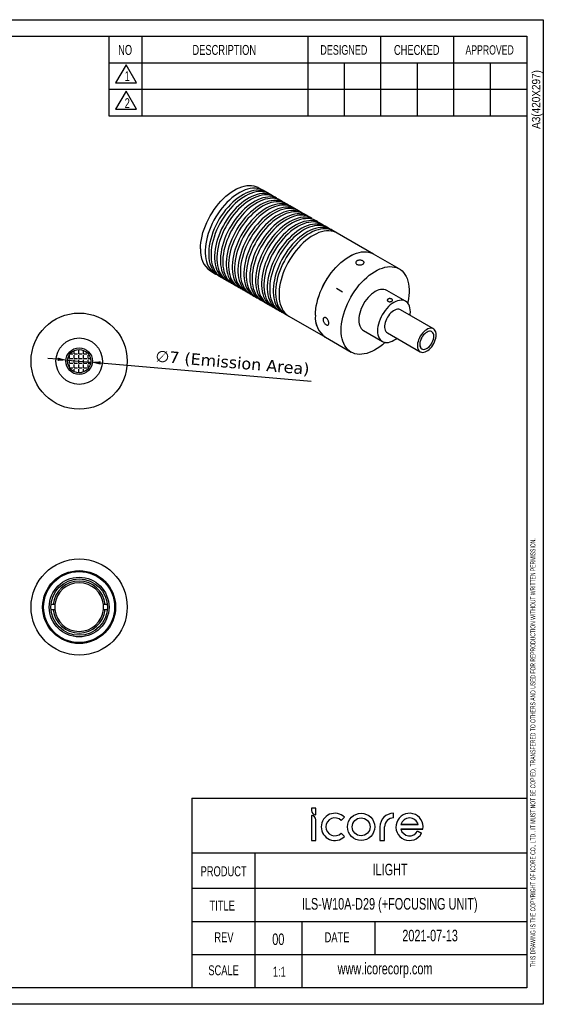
# Model space of a CAD drawing. Header units: millimetres. Extents: x 0 to 420, y 0 to 297.
# Tile 5 of 5: x 262 to 420, y 0 to 297. Entities that reach past the tile are written whole.
import ezdxf

# ---------------------------------------------------------------- set-up
doc = ezdxf.new("R2010")
doc.units = ezdxf.units.MM
doc.layers.get('0').update_dxf_attribs({"color": 3, "lineweight": 30})
doc.layers.add('Dimension', color=7, linetype='Continuous', lineweight=30)
doc.layers.add('SLD-0', color=3, linetype='Continuous')
doc.layers.add('SLD-0_0', color=3, linetype='Continuous')
doc.styles.add('SLDTEXTSTYLE0', font='TXT', dxfattribs={"width": 0.6})
doc.styles.add('SLDTEXTSTYLE1', font='TXT', dxfattribs={"width": 0.7})
doc.styles.add('SLDTEXTSTYLE2', font='TXT', dxfattribs={"width": 0.9})
doc.styles.get("Standard").update_dxf_attribs({"font": 'verdana.ttf'})
doc.dimstyles.new('ISO-iCore', dxfattribs={"dimtxt": 3.5, "dimasz": 3, "dimexe": 2, "dimexo": 1, "dimgap": 0.9, "dimtad": 1, "dimrnd": 0.0005, "dimzin": 12, "dimdsep": 46, "dimtxsty": 'Standard', "dimcen": 0, "dimclrd": 256, "dimclre": 256, "dimclrt": 2, "dimadec": 1, "dimazin": 2, "dimtfac": 1, "dimtmove": 0, "dimatfit": 3, "dimfxl": 1, "dimarcsym": 1})

# ---------------------------------------------------------------- blocks, each defined once
blk = doc.blocks.new('A')
for p, q in [((281.7, 242.89), (280.28, 243.7)), ((283.47, 241.86), (282.76, 242.27)), ((285.23, 240.84), (284.53, 241.25)), ((287, 239.82), (286.29, 240.23)), ((288.77, 238.8), (288.06, 239.21)), ((290.54, 237.78), (289.83, 238.19)), ((292.31, 236.76), (291.6, 237.17)), ((294.07, 235.74), (293.37, 236.15)), ((295.84, 234.72), (295.13, 235.13)), ((297.61, 233.7), (296.9, 234.11)), ((299.38, 232.68), (298.67, 233.09)), ((301.14, 231.66), (300.44, 232.07)), ((302.91, 230.64), (302.2, 231.05)), ((314.93, 223.7), (303.97, 230.03)), ((322.71, 219.21), (314.93, 223.7)), ((265.79, 218.59), (267.2, 217.77)), ((268.26, 217.16), (268.97, 216.75)), ((270.03, 216.14), (270.74, 215.73)), ((271.8, 215.12), (272.5, 214.71)), ((273.56, 214.1), (274.27, 213.69)), ((275.33, 213.08), (276.04, 212.67)), ((277.1, 212.06), (277.81, 211.65)), ((278.87, 211.03), (279.57, 210.63)), ((303.79, 213.39), (305.63, 212.33)), ((324.62, 209.45), (318.96, 212.71)), ((280.63, 210.01), (281.34, 209.61)), ((282.4, 208.99), (283.11, 208.59)), ((284.17, 207.97), (284.88, 207.56)), ((285.94, 206.95), (286.65, 206.54)), ((287.71, 205.93), (288.41, 205.52)), ((333.02, 201.14), (323.12, 206.85)), ((289.47, 204.91), (300.43, 198.58)), ((311.96, 200.59), (317.62, 197.32)), ((319.12, 199.92), (329.02, 194.21)), ((300.43, 198.58), (308.21, 194.09))]:
    blk.add_line(p, q)
at = {"flags": 128}
for points in [[(262.78, 225.23), (262.81, 226.16), (262.91, 227.13), (263.06, 228.12), (263.27, 229.12), (263.54, 230.14), (263.87, 231.17), (264.26, 232.19), (264.69, 233.21), (265.18, 234.22), (265.72, 235.21), (266.29, 236.17), (266.91, 237.11), (267.57, 238), (268.26, 238.86), (268.97, 239.67), (269.72, 240.43), (270.48, 241.13), (271.25, 241.78), (272.04, 242.36), (272.84, 242.87), (273.63, 243.31), (274.42, 243.68), (275.21, 243.97), (275.98, 244.18), (276.73, 244.32), (277.46, 244.38), (278.16, 244.36), (278.83, 244.26), (279.47, 244.08), (280.07, 243.82), (280.28, 243.7)], [(282.21, 242.55), (281.77, 242.84), (281.19, 243.14), (280.57, 243.36), (279.92, 243.5), (279.23, 243.56), (278.51, 243.54), (277.77, 243.45), (277.01, 243.27), (276.23, 243.02), (275.44, 242.68), (274.65, 242.28), (273.85, 241.8), (273.06, 241.26), (272.28, 240.65), (271.51, 239.97), (270.76, 239.24), (270.03, 238.46), (269.32, 237.62), (268.65, 236.74), (268.01, 235.83), (267.41, 234.88), (266.86, 233.9), (266.35, 232.9), (265.88, 231.89), (265.47, 230.87), (265.12, 229.84), (264.81, 228.82), (264.57, 227.8), (264.39, 226.8), (264.27, 225.82), (264.2, 224.87), (264.2, 223.95), (264.27, 223.07), (264.39, 222.24), (264.57, 221.45), (264.81, 220.72), (265.12, 220.04), (265.47, 219.43), (265.88, 218.88), (266.35, 218.4), (266.86, 217.99), (267.41, 217.65), (267.75, 217.5)], [(282.76, 242.27), (282.25, 242.53), (281.63, 242.75), (280.98, 242.89), (280.29, 242.95), (279.57, 242.93), (278.83, 242.83), (278.07, 242.66), (277.29, 242.4), (276.5, 242.07), (275.71, 241.67), (274.91, 241.19), (274.12, 240.65), (273.34, 240.03), (272.57, 239.36), (271.82, 238.63), (271.09, 237.84), (270.38, 237.01), (269.71, 236.13), (269.07, 235.22), (268.47, 234.27), (267.92, 233.29), (267.41, 232.29), (266.94, 231.28), (266.53, 230.25), (266.18, 229.23), (265.88, 228.2), (265.63, 227.19), (265.45, 226.19), (265.33, 225.21), (265.26, 224.26), (265.26, 223.34), (265.33, 222.46), (265.45, 221.63), (265.63, 220.84), (265.88, 220.1), (266.18, 219.43), (266.53, 218.81), (266.94, 218.26), (267.41, 217.78), (267.92, 217.38), (268.26, 217.16)], [(283.98, 241.53), (283.54, 241.82), (282.96, 242.12), (282.34, 242.34), (281.68, 242.48), (281, 242.54), (280.28, 242.52), (279.54, 242.43), (278.77, 242.25), (278, 241.99), (277.21, 241.66), (276.42, 241.26), (275.62, 240.78), (274.83, 240.24), (274.05, 239.63), (273.28, 238.95), (272.52, 238.22), (271.79, 237.44), (271.09, 236.6), (270.42, 235.72), (269.78, 234.81), (269.18, 233.86), (268.62, 232.88), (268.11, 231.88), (267.65, 230.87), (267.24, 229.84), (266.88, 228.82), (266.58, 227.79), (266.34, 226.78), (266.16, 225.78), (266.03, 224.8), (265.97, 223.85), (265.97, 222.93), (266.03, 222.05), (266.16, 221.22), (266.34, 220.43), (266.58, 219.7), (266.88, 219.02), (267.24, 218.4), (267.65, 217.86), (268.11, 217.38), (268.62, 216.97), (269.18, 216.63), (269.52, 216.48)], [(284.53, 241.25), (284.02, 241.51), (283.4, 241.73), (282.74, 241.87), (282.06, 241.93), (281.34, 241.91), (280.6, 241.81), (279.84, 241.64), (279.06, 241.38), (278.27, 241.05), (277.48, 240.65), (276.68, 240.17), (275.89, 239.62), (275.11, 239.01), (274.34, 238.34), (273.58, 237.61), (272.85, 236.82), (272.15, 235.99), (271.48, 235.11), (270.84, 234.19), (270.24, 233.24), (269.68, 232.27), (269.17, 231.27), (268.71, 230.26), (268.3, 229.23), (267.94, 228.21), (267.64, 227.18), (267.4, 226.17), (267.22, 225.17), (267.09, 224.19), (267.03, 223.24), (267.03, 222.32), (267.09, 221.44), (267.22, 220.61), (267.4, 219.82), (267.64, 219.08), (267.94, 218.41), (268.3, 217.79), (268.71, 217.24), (269.17, 216.76), (269.68, 216.36), (270.03, 216.14)], [(285.75, 240.5), (285.3, 240.8), (284.73, 241.1), (284.11, 241.32), (283.45, 241.46), (282.76, 241.52), (282.05, 241.5), (281.3, 241.41), (280.54, 241.23), (279.77, 240.97), (278.98, 240.64), (278.18, 240.24), (277.39, 239.76), (276.6, 239.22), (275.81, 238.61), (275.04, 237.93), (274.29, 237.2), (273.56, 236.41), (272.86, 235.58), (272.19, 234.7), (271.55, 233.79), (270.95, 232.84), (270.39, 231.86), (269.88, 230.86), (269.42, 229.85), (269.01, 228.82), (268.65, 227.8), (268.35, 226.77), (268.11, 225.76), (267.92, 224.76), (267.8, 223.78), (267.74, 222.83), (267.74, 221.91), (267.8, 221.03), (267.92, 220.2), (268.11, 219.41), (268.35, 218.68), (268.65, 218), (269.01, 217.38), (269.42, 216.84), (269.88, 216.36), (270.39, 215.95), (270.95, 215.61), (271.29, 215.46)], [(286.29, 240.23), (285.79, 240.49), (285.17, 240.71), (284.51, 240.85), (283.82, 240.91), (283.11, 240.89), (282.36, 240.79), (281.6, 240.62), (280.83, 240.36), (280.04, 240.03), (279.24, 239.63), (278.45, 239.15), (277.66, 238.6), (276.87, 237.99), (276.1, 237.32), (275.35, 236.59), (274.62, 235.8), (273.92, 234.97), (273.25, 234.09), (272.61, 233.17), (272.01, 232.22), (271.45, 231.25), (270.94, 230.25), (270.48, 229.24), (270.07, 228.21), (269.71, 227.19), (269.41, 226.16), (269.17, 225.15), (268.98, 224.15), (268.86, 223.17), (268.8, 222.22), (268.8, 221.3), (268.86, 220.42), (268.98, 219.58), (269.17, 218.8), (269.41, 218.06), (269.71, 217.39), (270.07, 216.77), (270.48, 216.22), (270.94, 215.74), (271.45, 215.33), (271.8, 215.12)], [(287.51, 239.48), (287.07, 239.78), (286.49, 240.08), (285.88, 240.3), (285.22, 240.44), (284.53, 240.5), (283.81, 240.48), (283.07, 240.38), (282.31, 240.21), (281.53, 239.95), (280.75, 239.62), (279.95, 239.22), (279.16, 238.74), (278.37, 238.2), (277.58, 237.58), (276.81, 236.91), (276.06, 236.18), (275.33, 235.39), (274.63, 234.56), (273.95, 233.68), (273.32, 232.77), (272.72, 231.82), (272.16, 230.84), (271.65, 229.84), (271.19, 228.83), (270.78, 227.8), (270.42, 226.78), (270.12, 225.75), (269.88, 224.74), (269.69, 223.74), (269.57, 222.76), (269.51, 221.81), (269.51, 220.89), (269.57, 220.01), (269.69, 219.18), (269.88, 218.39), (270.12, 217.65), (270.42, 216.98), (270.78, 216.36), (271.19, 215.81), (271.65, 215.33), (272.16, 214.93), (272.72, 214.59), (273.05, 214.44)], [(288.06, 239.21), (287.55, 239.47), (286.94, 239.69), (286.28, 239.83), (285.59, 239.89), (284.87, 239.87), (284.13, 239.77), (283.37, 239.6), (282.59, 239.34), (281.81, 239.01), (281.01, 238.61), (280.22, 238.13), (279.43, 237.58), (278.64, 236.97), (277.87, 236.3), (277.12, 235.57), (276.39, 234.78), (275.69, 233.95), (275.01, 233.07), (274.38, 232.15), (273.78, 231.2), (273.22, 230.23), (272.71, 229.23), (272.25, 228.21), (271.84, 227.19), (271.48, 226.16), (271.18, 225.14), (270.94, 224.13), (270.75, 223.13), (270.63, 222.15), (270.57, 221.2), (270.57, 220.28), (270.63, 219.4), (270.75, 218.56), (270.94, 217.78), (271.18, 217.04), (271.48, 216.37), (271.84, 215.75), (272.25, 215.2), (272.71, 214.72), (273.22, 214.31), (273.56, 214.1)], [(289.28, 238.46), (288.84, 238.76), (288.26, 239.06), (287.64, 239.28), (286.99, 239.42), (286.3, 239.48), (285.58, 239.46), (284.84, 239.36), (284.08, 239.19), (283.3, 238.93), (282.51, 238.6), (281.72, 238.2), (280.92, 237.72), (280.13, 237.18), (279.35, 236.56), (278.58, 235.89), (277.83, 235.16), (277.1, 234.37), (276.39, 233.54), (275.72, 232.66), (275.08, 231.75), (274.48, 230.8), (273.93, 229.82), (273.42, 228.82), (272.95, 227.81), (272.54, 226.78), (272.19, 225.76), (271.89, 224.73), (271.64, 223.72), (271.46, 222.72), (271.34, 221.74), (271.27, 220.79), (271.27, 219.87), (271.34, 218.99), (271.46, 218.16), (271.64, 217.37), (271.89, 216.63), (272.19, 215.96), (272.54, 215.34), (272.95, 214.79), (273.42, 214.31), (273.93, 213.91), (274.48, 213.57), (274.82, 213.42)], [(289.83, 238.19), (289.32, 238.45), (288.7, 238.66), (288.05, 238.81), (287.36, 238.87), (286.64, 238.85), (285.9, 238.75), (285.14, 238.58), (284.36, 238.32), (283.57, 237.99), (282.78, 237.59), (281.98, 237.11), (281.19, 236.56), (280.41, 235.95), (279.64, 235.28), (278.89, 234.55), (278.16, 233.76), (277.45, 232.93), (276.78, 232.05), (276.14, 231.13), (275.54, 230.18), (274.99, 229.21), (274.48, 228.21), (274.01, 227.19), (273.6, 226.17), (273.25, 225.14), (272.95, 224.12), (272.7, 223.11), (272.52, 222.11), (272.4, 221.13), (272.34, 220.18), (272.34, 219.26), (272.4, 218.38), (272.52, 217.54), (272.7, 216.76), (272.95, 216.02), (273.25, 215.35), (273.6, 214.73), (274.01, 214.18), (274.48, 213.7), (274.99, 213.29), (275.33, 213.08)], [(291.05, 237.44), (290.61, 237.74), (290.03, 238.04), (289.41, 238.26), (288.76, 238.4), (288.07, 238.46), (287.35, 238.44), (286.61, 238.34), (285.85, 238.17), (285.07, 237.91), (284.28, 237.58), (283.49, 237.18), (282.69, 236.7), (281.9, 236.15), (281.12, 235.54), (280.35, 234.87), (279.6, 234.14), (278.87, 233.35), (278.16, 232.52), (277.49, 231.64), (276.85, 230.72), (276.25, 229.78), (275.7, 228.8), (275.18, 227.8), (274.72, 226.79), (274.31, 225.76), (273.95, 224.74), (273.65, 223.71), (273.41, 222.7), (273.23, 221.7), (273.1, 220.72), (273.04, 219.77), (273.04, 218.85), (273.1, 217.97), (273.23, 217.14), (273.41, 216.35), (273.65, 215.61), (273.95, 214.94), (274.31, 214.32), (274.72, 213.77), (275.18, 213.29), (275.7, 212.89), (276.25, 212.55), (276.59, 212.39)], [(291.6, 237.17), (291.09, 237.43), (290.47, 237.64), (289.82, 237.79), (289.13, 237.85), (288.41, 237.83), (287.67, 237.73), (286.91, 237.55), (286.13, 237.3), (285.34, 236.97), (284.55, 236.57), (283.75, 236.09), (282.96, 235.54), (282.18, 234.93), (281.41, 234.26), (280.66, 233.53), (279.93, 232.74), (279.22, 231.91), (278.55, 231.03), (277.91, 230.11), (277.31, 229.16), (276.76, 228.19), (276.24, 227.19), (275.78, 226.17), (275.37, 225.15), (275.01, 224.12), (274.71, 223.1), (274.47, 222.09), (274.29, 221.09), (274.17, 220.11), (274.1, 219.16), (274.1, 218.24), (274.17, 217.36), (274.29, 216.52), (274.47, 215.74), (274.71, 215), (275.01, 214.32), (275.37, 213.71), (275.78, 213.16), (276.24, 212.68), (276.76, 212.27), (277.1, 212.06)], [(292.82, 236.42), (292.38, 236.72), (291.8, 237.02), (291.18, 237.24), (290.52, 237.38), (289.83, 237.44), (289.12, 237.42), (288.38, 237.32), (287.61, 237.15), (286.84, 236.89), (286.05, 236.56), (285.25, 236.16), (284.46, 235.68), (283.67, 235.13), (282.89, 234.52), (282.12, 233.85), (281.36, 233.12), (280.63, 232.33), (279.93, 231.5), (279.26, 230.62), (278.62, 229.7), (278.02, 228.75), (277.46, 227.78), (276.95, 226.78), (276.49, 225.77), (276.08, 224.74), (275.72, 223.72), (275.42, 222.69), (275.18, 221.68), (275, 220.68), (274.87, 219.7), (274.81, 218.75), (274.81, 217.83), (274.87, 216.95), (275, 216.11), (275.18, 215.33), (275.42, 214.59), (275.72, 213.92), (276.08, 213.3), (276.49, 212.75), (276.95, 212.27), (277.46, 211.86), (278.02, 211.53), (278.36, 211.37)], [(293.37, 236.15), (292.86, 236.4), (292.24, 236.62), (291.58, 236.76), (290.89, 236.83), (290.18, 236.81), (289.44, 236.71), (288.67, 236.53), (287.9, 236.28), (287.11, 235.95), (286.32, 235.54), (285.52, 235.07), (284.73, 234.52), (283.95, 233.91), (283.18, 233.24), (282.42, 232.51), (281.69, 231.72), (280.99, 230.89), (280.32, 230.01), (279.68, 229.09), (279.08, 228.14), (278.52, 227.17), (278.01, 226.17), (277.55, 225.15), (277.14, 224.13), (276.78, 223.1), (276.48, 222.08), (276.24, 221.07), (276.06, 220.07), (275.93, 219.09), (275.87, 218.14), (275.87, 217.22), (275.93, 216.34), (276.06, 215.5), (276.24, 214.71), (276.48, 213.98), (276.78, 213.3), (277.14, 212.69), (277.55, 212.14), (278.01, 211.66), (278.52, 211.25), (278.87, 211.03)], [(294.58, 235.4), (294.14, 235.7), (293.57, 236), (292.95, 236.22), (292.29, 236.36), (291.6, 236.42), (290.88, 236.4), (290.14, 236.3), (289.38, 236.13), (288.6, 235.87), (287.82, 235.54), (287.02, 235.14), (286.23, 234.66), (285.44, 234.11), (284.65, 233.5), (283.88, 232.83), (283.13, 232.1), (282.4, 231.31), (281.7, 230.48), (281.02, 229.6), (280.39, 228.68), (279.79, 227.73), (279.23, 226.76), (278.72, 225.76), (278.26, 224.74), (277.85, 223.72), (277.49, 222.7), (277.19, 221.67), (276.95, 220.66), (276.76, 219.66), (276.64, 218.68), (276.58, 217.73), (276.58, 216.81), (276.64, 215.93), (276.76, 215.09), (276.95, 214.31), (277.19, 213.57), (277.49, 212.9), (277.85, 212.28), (278.26, 211.73), (278.72, 211.25), (279.23, 210.84), (279.79, 210.51), (280.12, 210.35)], [(295.13, 235.13), (294.63, 235.38), (294.01, 235.6), (293.35, 235.74), (292.66, 235.81), (291.95, 235.79), (291.2, 235.69), (290.44, 235.51), (289.66, 235.26), (288.88, 234.93), (288.08, 234.52), (287.29, 234.05), (286.5, 233.5), (285.71, 232.89), (284.94, 232.22), (284.19, 231.49), (283.46, 230.7), (282.76, 229.87), (282.09, 228.99), (281.45, 228.07), (280.85, 227.12), (280.29, 226.14), (279.78, 225.15), (279.32, 224.13), (278.91, 223.11), (278.55, 222.08), (278.25, 221.06), (278.01, 220.04), (277.82, 219.05), (277.7, 218.07), (277.64, 217.12), (277.64, 216.2), (277.7, 215.32), (277.82, 214.48), (278.01, 213.69), (278.25, 212.96), (278.55, 212.28), (278.91, 211.67), (279.32, 211.12), (279.78, 210.64), (280.29, 210.23), (280.63, 210.01)], [(296.35, 234.38), (295.91, 234.68), (295.33, 234.98), (294.71, 235.2), (294.06, 235.34), (293.37, 235.4), (292.65, 235.38), (291.91, 235.28), (291.15, 235.11), (290.37, 234.85), (289.58, 234.52), (288.79, 234.12), (288, 233.64), (287.2, 233.09), (286.42, 232.48), (285.65, 231.81), (284.9, 231.08), (284.17, 230.29), (283.46, 229.46), (282.79, 228.58), (282.15, 227.66), (281.56, 226.71), (281, 225.74), (280.49, 224.74), (280.03, 223.72), (279.61, 222.7), (279.26, 221.67), (278.96, 220.65), (278.71, 219.64), (278.53, 218.64), (278.41, 217.66), (278.35, 216.71), (278.35, 215.79), (278.41, 214.91), (278.53, 214.07), (278.71, 213.29), (278.96, 212.55), (279.26, 211.88), (279.61, 211.26), (280.03, 210.71), (280.49, 210.23), (281, 209.82), (281.56, 209.49), (281.89, 209.33)], [(296.9, 234.11), (296.39, 234.36), (295.77, 234.58), (295.12, 234.72), (294.43, 234.79), (293.71, 234.77), (292.97, 234.67), (292.21, 234.49), (291.43, 234.24), (290.64, 233.91), (289.85, 233.5), (289.06, 233.03), (288.26, 232.48), (287.48, 231.87), (286.71, 231.2), (285.96, 230.46), (285.23, 229.68), (284.53, 228.85), (283.85, 227.97), (283.22, 227.05), (282.62, 226.1), (282.06, 225.12), (281.55, 224.13), (281.09, 223.11), (280.67, 222.09), (280.32, 221.06), (280.02, 220.04), (279.77, 219.02), (279.59, 218.02), (279.47, 217.05), (279.41, 216.1), (279.41, 215.18), (279.47, 214.3), (279.59, 213.46), (279.77, 212.67), (280.02, 211.94), (280.32, 211.26), (280.67, 210.65), (281.09, 210.1), (281.55, 209.62), (282.06, 209.21), (282.4, 208.99)], [(298.12, 233.36), (297.68, 233.66), (297.1, 233.96), (296.48, 234.17), (295.83, 234.32), (295.14, 234.38), (294.42, 234.36), (293.68, 234.26), (292.92, 234.09), (292.14, 233.83), (291.35, 233.5), (290.56, 233.1), (289.76, 232.62), (288.97, 232.07), (288.19, 231.46), (287.42, 230.79), (286.67, 230.06), (285.94, 229.27), (285.23, 228.44), (284.56, 227.56), (283.92, 226.64), (283.32, 225.69), (282.77, 224.72), (282.26, 223.72), (281.79, 222.7), (281.38, 221.68), (281.03, 220.65), (280.72, 219.63), (280.48, 218.62), (280.3, 217.62), (280.18, 216.64), (280.11, 215.69), (280.11, 214.77), (280.18, 213.89), (280.3, 213.05), (280.48, 212.27), (280.72, 211.53), (281.03, 210.86), (281.38, 210.24), (281.79, 209.69), (282.26, 209.21), (282.77, 208.8), (283.32, 208.47), (283.66, 208.31)], [(298.67, 233.09), (298.16, 233.34), (297.54, 233.56), (296.89, 233.7), (296.2, 233.76), (295.48, 233.75), (294.74, 233.65), (293.98, 233.47), (293.2, 233.22), (292.41, 232.89), (291.62, 232.48), (290.82, 232.01), (290.03, 231.46), (289.25, 230.85), (288.48, 230.18), (287.73, 229.44), (287, 228.66), (286.29, 227.82), (285.62, 226.95), (284.98, 226.03), (284.38, 225.08), (283.83, 224.1), (283.32, 223.11), (282.85, 222.09), (282.44, 221.07), (282.09, 220.04), (281.79, 219.02), (281.54, 218), (281.36, 217), (281.24, 216.03), (281.17, 215.08), (281.17, 214.16), (281.24, 213.28), (281.36, 212.44), (281.54, 211.65), (281.79, 210.92), (282.09, 210.24), (282.44, 209.63), (282.85, 209.08), (283.32, 208.6), (283.83, 208.19), (284.17, 207.97)], [(299.89, 232.34), (299.45, 232.64), (298.87, 232.93), (298.25, 233.15), (297.59, 233.29), (296.91, 233.36), (296.19, 233.34), (295.45, 233.24), (294.68, 233.06), (293.91, 232.81), (293.12, 232.48), (292.33, 232.07), (291.53, 231.6), (290.74, 231.05), (289.96, 230.44), (289.19, 229.77), (288.43, 229.04), (287.7, 228.25), (287, 227.42), (286.33, 226.54), (285.69, 225.62), (285.09, 224.67), (284.53, 223.7), (284.02, 222.7), (283.56, 221.68), (283.15, 220.66), (282.79, 219.63), (282.49, 218.61), (282.25, 217.6), (282.07, 216.6), (281.94, 215.62), (281.88, 214.67), (281.88, 213.75), (281.94, 212.87), (282.07, 212.03), (282.25, 211.25), (282.49, 210.51), (282.79, 209.83), (283.15, 209.22), (283.56, 208.67), (284.02, 208.19), (284.53, 207.78), (285.09, 207.45), (285.43, 207.29)], [(300.44, 232.07), (299.93, 232.32), (299.31, 232.54), (298.65, 232.68), (297.97, 232.74), (297.25, 232.73), (296.51, 232.63), (295.75, 232.45), (294.97, 232.2), (294.18, 231.87), (293.39, 231.46), (292.59, 230.99), (291.8, 230.44), (291.02, 229.83), (290.25, 229.16), (289.49, 228.42), (288.76, 227.64), (288.06, 226.8), (287.39, 225.93), (286.75, 225.01), (286.15, 224.06), (285.59, 223.08), (285.08, 222.09), (284.62, 221.07), (284.21, 220.05), (283.85, 219.02), (283.55, 218), (283.31, 216.98), (283.13, 215.98), (283, 215.01), (282.94, 214.05), (282.94, 213.14), (283, 212.26), (283.13, 211.42), (283.31, 210.63), (283.55, 209.9), (283.85, 209.22), (284.21, 208.61), (284.62, 208.06), (285.08, 207.58), (285.59, 207.17), (285.94, 206.95)], [(301.66, 231.32), (301.21, 231.62), (300.64, 231.91), (300.02, 232.13), (299.36, 232.27), (298.67, 232.34), (297.96, 232.32), (297.21, 232.22), (296.45, 232.04), (295.68, 231.79), (294.89, 231.46), (294.09, 231.05), (293.3, 230.58), (292.51, 230.03), (291.72, 229.42), (290.95, 228.75), (290.2, 228.02), (289.47, 227.23), (288.77, 226.4), (288.1, 225.52), (287.46, 224.6), (286.86, 223.65), (286.3, 222.68), (285.79, 221.68), (285.33, 220.66), (284.92, 219.64), (284.56, 218.61), (284.26, 217.59), (284.02, 216.57), (283.83, 215.58), (283.71, 214.6), (283.65, 213.65), (283.65, 212.73), (283.71, 211.85), (283.83, 211.01), (284.02, 210.22), (284.26, 209.49), (284.56, 208.81), (284.92, 208.2), (285.33, 207.65), (285.79, 207.17), (286.3, 206.76), (286.86, 206.43), (287.2, 206.27)], [(302.2, 231.05), (301.7, 231.3), (301.08, 231.52), (300.42, 231.66), (299.73, 231.72), (299.02, 231.71), (298.27, 231.61), (297.51, 231.43), (296.74, 231.18), (295.95, 230.85), (295.15, 230.44), (294.36, 229.97), (293.57, 229.42), (292.78, 228.81), (292.01, 228.13), (291.26, 227.4), (290.53, 226.62), (289.83, 225.78), (289.16, 224.91), (288.52, 223.99), (287.92, 223.04), (287.36, 222.06), (286.85, 221.06), (286.39, 220.05), (285.98, 219.03), (285.62, 218), (285.32, 216.98), (285.08, 215.96), (284.89, 214.96), (284.77, 213.99), (284.71, 213.03), (284.71, 212.12), (284.77, 211.24), (284.89, 210.4), (285.08, 209.61), (285.32, 208.88), (285.62, 208.2), (285.98, 207.59), (286.39, 207.04), (286.85, 206.56), (287.36, 206.15), (287.71, 205.93)], [(303.42, 230.3), (302.98, 230.6), (302.4, 230.89), (301.79, 231.11), (301.13, 231.25), (300.44, 231.32), (299.72, 231.3), (298.98, 231.2), (298.22, 231.02), (297.44, 230.77), (296.66, 230.44), (295.86, 230.03), (295.07, 229.56), (294.27, 229.01), (293.49, 228.4), (292.72, 227.73), (291.97, 226.99), (291.24, 226.21), (290.54, 225.38), (289.86, 224.5), (289.23, 223.58), (288.63, 222.63), (288.07, 221.65), (287.56, 220.66), (287.1, 219.64), (286.69, 218.62), (286.33, 217.59), (286.03, 216.57), (285.78, 215.55), (285.6, 214.56), (285.48, 213.58), (285.42, 212.63), (285.42, 211.71), (285.48, 210.83), (285.6, 209.99), (285.78, 209.2), (286.03, 208.47), (286.33, 207.79), (286.69, 207.18), (287.1, 206.63), (287.56, 206.15), (288.07, 205.74), (288.63, 205.41), (288.96, 205.25)], [(303.97, 230.03), (303.46, 230.28), (302.85, 230.5), (302.19, 230.64), (301.5, 230.7), (300.78, 230.69), (300.04, 230.59), (299.28, 230.41), (298.5, 230.16), (297.72, 229.83), (296.92, 229.42), (296.13, 228.94), (295.34, 228.4), (294.55, 227.79), (293.78, 227.11), (293.03, 226.38), (292.3, 225.6), (291.6, 224.76), (290.92, 223.89), (290.29, 222.97), (289.69, 222.02), (289.13, 221.04), (288.62, 220.04), (288.16, 219.03), (287.75, 218.01), (287.39, 216.98), (287.09, 215.96), (286.85, 214.94), (286.66, 213.94), (286.54, 212.96), (286.48, 212.01), (286.48, 211.1), (286.54, 210.22), (286.66, 209.38), (286.85, 208.59), (287.09, 207.86), (287.39, 207.18), (287.75, 206.57), (288.16, 206.02), (288.62, 205.54), (289.13, 205.13), (289.47, 204.91)], [(297.43, 205.21), (297.46, 206.14), (297.55, 207.11), (297.7, 208.1), (297.92, 209.1), (298.19, 210.12), (298.52, 211.15), (298.9, 212.18), (299.33, 213.2), (299.82, 214.2), (300.35, 215.19), (300.93, 216.16), (301.55, 217.09), (302.21, 217.99), (302.89, 218.85), (303.61, 219.66), (304.35, 220.42), (305.11, 221.12), (305.89, 221.76), (306.68, 222.34), (307.47, 222.86), (308.27, 223.3), (309.06, 223.67), (309.84, 223.96), (310.61, 224.18), (311.36, 224.32), (312.09, 224.38), (312.8, 224.36), (313.47, 224.26), (314.11, 224.08), (314.71, 223.82), (314.93, 223.7)], [(297.43, 205.22), (297.46, 206.16), (297.55, 207.12), (297.71, 208.11), (297.92, 209.12), (298.19, 210.14), (298.52, 211.17), (298.9, 212.19), (299.34, 213.21), (299.83, 214.22), (300.36, 215.21), (300.94, 216.17), (301.56, 217.1), (302.22, 218), (302.9, 218.86), (303.62, 219.67), (304.36, 220.43), (305.13, 221.13), (305.9, 221.77), (306.69, 222.35), (307.48, 222.86), (308.28, 223.31), (309.07, 223.67), (309.85, 223.97), (310.62, 224.18), (311.38, 224.32), (312.11, 224.38), (312.81, 224.36), (313.48, 224.25), (314.12, 224.07), (314.72, 223.82), (314.93, 223.7)], [(305.21, 200.72), (305.24, 201.65), (305.33, 202.62), (305.48, 203.61), (305.69, 204.61), (305.97, 205.63), (306.29, 206.66), (306.68, 207.69), (307.11, 208.71), (307.6, 209.71), (308.13, 210.7), (308.71, 211.67), (309.33, 212.6), (309.98, 213.5), (310.67, 214.36), (311.39, 215.17), (312.13, 215.93), (312.89, 216.63), (313.67, 217.27), (314.46, 217.85), (315.25, 218.37), (316.05, 218.81), (316.84, 219.18), (317.62, 219.47), (318.39, 219.69), (319.14, 219.83), (319.87, 219.89), (320.58, 219.87), (321.25, 219.77), (321.89, 219.59), (322.49, 219.33), (323.05, 219), (323.56, 218.59), (324.02, 218.11), (324.43, 217.56), (324.79, 216.95), (325.09, 216.27), (325.34, 215.54), (325.52, 214.75), (325.64, 213.92), (325.71, 213.04), (325.71, 212.12), (325.65, 211.17), (325.52, 210.19), (325.34, 209.19), (325.28, 208.89)], [(318.96, 212.71), (318.96, 212.72), (318.54, 212.9), (318.09, 213.01), (317.6, 213.04), (317.09, 212.99), (316.56, 212.86), (316.01, 212.65), (315.46, 212.36), (314.9, 212.01), (314.35, 211.58), (313.82, 211.1), (313.31, 210.56), (312.82, 209.96), (312.37, 209.33), (311.96, 208.67), (311.59, 207.97), (311.27, 207.27), (311, 206.55), (310.79, 205.83), (310.63, 205.13), (310.54, 204.44), (310.51, 203.79), (310.54, 203.17), (310.64, 202.59), (310.79, 202.06), (311, 201.59), (311.27, 201.19), (311.6, 200.85), (311.96, 200.59)], [(326.07, 206.25), (326.04, 206.87), (325.94, 207.45), (325.79, 207.98), (325.58, 208.45), (325.31, 208.85), (324.98, 209.19), (324.61, 209.45), (324.2, 209.64), (323.75, 209.75), (323.26, 209.78), (322.75, 209.72), (322.21, 209.59), (321.67, 209.38), (321.11, 209.1), (320.56, 208.74), (320.01, 208.32), (319.48, 207.83), (318.97, 207.29), (318.48, 206.7), (318.03, 206.07), (317.61, 205.4), (317.24, 204.71), (316.92, 204), (316.66, 203.28), (316.44, 202.57), (316.29, 201.86), (316.2, 201.18), (316.17, 200.52), (316.2, 199.9), (316.29, 199.32), (316.45, 198.8), (316.66, 198.33), (316.93, 197.92), (317.25, 197.59), (317.62, 197.32), (318.04, 197.13), (318.49, 197.03), (318.98, 197), (319.49, 197.05), (320.02, 197.18), (320.57, 197.39), (321.12, 197.67), (321.68, 198.03), (321.99, 198.26)], [(323.12, 206.85), (322.92, 206.94), (322.59, 207.03), (322.22, 207.03), (321.83, 206.96), (321.42, 206.81), (321.01, 206.59), (320.6, 206.3), (320.2, 205.95), (319.82, 205.54), (319.47, 205.09), (319.15, 204.6), (318.88, 204.09), (318.65, 203.56), (318.48, 203.02), (318.36, 202.5), (318.3, 201.99), (318.3, 201.52), (318.36, 201.08), (318.48, 200.69), (318.65, 200.36), (318.88, 200.1), (319.12, 199.92)], [(325.99, 205.19), (326.04, 205.59), (326.07, 206.25)], [(318.43, 197.03), (318.41, 197.02), (317.64, 196.34), (316.86, 195.73), (316.07, 195.18), (315.28, 194.71), (314.48, 194.3), (313.69, 193.97), (312.92, 193.71), (312.15, 193.54), (311.41, 193.44), (310.69, 193.42), (310.01, 193.48), (309.35, 193.62), (308.73, 193.84), (308.15, 194.13), (307.62, 194.5), (307.13, 194.94), (306.69, 195.46), (306.3, 196.04), (305.97, 196.68), (305.7, 197.39), (305.49, 198.15), (305.33, 198.96), (305.24, 199.82), (305.21, 200.72)], [(333.85, 199.31), (333.82, 199.77), (333.73, 200.18), (333.58, 200.54), (333.37, 200.84), (333.12, 201.07), (332.82, 201.23), (332.49, 201.31), (332.12, 201.32), (331.73, 201.24), (331.32, 201.09), (330.91, 200.87), (330.5, 200.58), (330.1, 200.23), (329.72, 199.83), (329.37, 199.37), (329.05, 198.89), (328.78, 198.37), (328.55, 197.84), (328.37, 197.31), (328.26, 196.78), (328.2, 196.28), (328.2, 195.8), (328.26, 195.36), (328.38, 194.98), (328.55, 194.65), (328.78, 194.38), (329.06, 194.19), (329.37, 194.06), (329.73, 194.02), (330.11, 194.05), (330.51, 194.16), (330.92, 194.35), (331.33, 194.61), (331.74, 194.93), (332.13, 195.31), (332.49, 195.74), (332.83, 196.21), (333.13, 196.71), (333.38, 197.24), (333.58, 197.77), (333.73, 198.3), (333.82, 198.82), (333.85, 199.31)], [(333.14, 198.9), (333.11, 199.29), (333.02, 199.64), (332.87, 199.94), (332.67, 200.16), (332.42, 200.32), (332.13, 200.4), (331.81, 200.4), (331.46, 200.32), (331.11, 200.17), (330.75, 199.95), (330.4, 199.65), (330.06, 199.31), (329.76, 198.91), (329.49, 198.48), (329.26, 198.03), (329.08, 197.56), (328.96, 197.1), (328.9, 196.66), (328.9, 196.24), (328.96, 195.87), (329.08, 195.55), (329.26, 195.28), (329.49, 195.09), (329.76, 194.97), (330.06, 194.93), (330.4, 194.97), (330.75, 195.09), (331.11, 195.28), (331.46, 195.53), (331.81, 195.85), (332.13, 196.23), (332.42, 196.64), (332.67, 197.09), (332.87, 197.55), (333.02, 198.01), (333.11, 198.46), (333.14, 198.9)], [(333.14, 198.9), (333.11, 199.3), (333.02, 199.64), (332.87, 199.94), (332.67, 200.16), (332.42, 200.32), (332.13, 200.4), (331.81, 200.4), (331.46, 200.32), (331.11, 200.17), (330.75, 199.94), (330.39, 199.65), (330.06, 199.3), (329.75, 198.91), (329.48, 198.48), (329.26, 198.03), (329.08, 197.56), (328.96, 197.1), (328.9, 196.66), (328.9, 196.24), (328.97, 195.87), (329.09, 195.54), (329.26, 195.28), (329.49, 195.09), (329.76, 194.97), (330.07, 194.93), (330.4, 194.97), (330.75, 195.09), (331.11, 195.28), (331.47, 195.54), (331.81, 195.86), (332.13, 196.23), (332.42, 196.64), (332.67, 197.09), (332.87, 197.55), (333.02, 198.01), (333.11, 198.47), (333.14, 198.9)]]:
    blk.add_lwpolyline(points, dxfattribs=at)
for centre, radius, start, end in [((270.08, 224.53), 7.33, 174.5298, 234.1581), ((304.72, 204.52), 7.33, 174.5298, 234.1581), ((304.72, 204.52), 7.32, 174.5963, 234.186)]:
    blk.add_arc(centre, radius, start, end)
for points, knots in [([(309.97, 221.65), (310.08, 221.7), (310.3, 221.8), (310.71, 221.85), (311.14, 221.82), (311.53, 221.72), (311.85, 221.55), (312.06, 221.34), (312.13, 221.12), (312.05, 220.89), (311.85, 220.68), (311.53, 220.51), (311.13, 220.41), (310.71, 220.38), (310.3, 220.43), (309.95, 220.57), (309.7, 220.78), (309.59, 221.03), (309.61, 221.29), (309.76, 221.51), (309.91, 221.61), (309.97, 221.65)], [0, 0, 0, 0, 0.053553, 0.107101, 0.160774, 0.21453, 0.268149, 0.321627, 0.375177, 0.428901, 0.48263, 0.536187, 0.589664, 0.643276, 0.69703, 0.75071, 0.804215, 0.857718, 0.911393, 0.965148, 1, 1, 1, 1]), ([(319.34, 210.12), (319.41, 210.15), (319.55, 210.22), (319.82, 210.25), (320.09, 210.22), (320.34, 210.15), (320.55, 210.05), (320.68, 209.92), (320.73, 209.77), (320.68, 209.63), (320.55, 209.5), (320.34, 209.39), (320.09, 209.32), (319.82, 209.3), (319.56, 209.33), (319.33, 209.42), (319.18, 209.55), (319.1, 209.72), (319.12, 209.89), (319.21, 210.03), (319.3, 210.09), (319.34, 210.12)], [0, 0, 0, 0, 0.053451, 0.106893, 0.160552, 0.214359, 0.267929, 0.321245, 0.374689, 0.42844, 0.482201, 0.535661, 0.588978, 0.642529, 0.69633, 0.750009, 0.803378, 0.856736, 0.910397, 0.964203, 1, 1, 1, 1]), ([(300.65, 204.41), (300.75, 204.34), (300.94, 204.21), (301.2, 203.87), (301.38, 203.49), (301.49, 203.09), (301.51, 202.74), (301.43, 202.45), (301.27, 202.28), (301.03, 202.23), (300.75, 202.3), (300.45, 202.5), (300.16, 202.79), (299.92, 203.14), (299.76, 203.53), (299.71, 203.9), (299.77, 204.21), (299.92, 204.44), (300.16, 204.54), (300.42, 204.53), (300.58, 204.45), (300.65, 204.41)], [0, 0, 0, 0, 0.053553, 0.107101, 0.160774, 0.214529, 0.268149, 0.321627, 0.375178, 0.428902, 0.482631, 0.536188, 0.589663, 0.643276, 0.69703, 0.750709, 0.804215, 0.857719, 0.911394, 0.965149, 1, 1, 1, 1])]:
    blk.add_open_spline(points, degree=3, knots=knots)
blk = doc.blocks.new('*D76')
at = {"layer": 'Defpoints', "color": 0}
for p in [(276.59, 194.31), (283.56, 193.71)]:
    blk.add_point(p, dxfattribs=at)
at = {"layer": 'Dimension', "lineweight": -2}
for p, q in [((273.6, 194.56), (270.61, 194.82)), ((276.59, 194.31), (283.56, 193.71)), ((286.55, 193.45), (350, 187.98))]:
    blk.add_line(p, q, dxfattribs=at)
at = {"layer": 'Dimension'}
for points in [[(273.56, 194.07), (273.64, 195.06), (276.59, 194.31)], [(286.6, 193.95), (286.51, 192.95), (283.56, 193.71)]]:
    blk.add_solid(points, dxfattribs=at)
at = {"layer": 'Dimension', "color": 2, "insert": (326.28, 193.32), "char_height": 3.5, "attachment_point": 5, "rotation": 355.077}
blk.add_mtext('∅7 (Emission Area)', dxfattribs=at)

msp = doc.modelspace()

# ---------------------------------------------------------------- hatches: boundary and pattern name
at = {"layer": 'Dimension'}
h = msp.add_hatch(dxfattribs=at)
h.set_pattern_fill('ANGLE', scale=0.2)
h.set_pattern_definition([(0, (-5, -5), (0, 1.397), [1.016, -0.381]), (90, (-5, -5), (-1.397, 9e-17), [1.016, -0.381])])
h.paths.add_polyline_path([(283.578, 194.006, 1), (276.578, 194.006, 1)])

# ---------------------------------------------------------------- linework, layer by layer
for p, q in [((272.264, 120.576), (271.611, 120.576)), ((271.611, 119.076), (272.264, 119.076)), ((272.766, 120.576), (272.264, 120.576)), ((272.264, 119.076), (272.766, 119.076)), ((287.892, 120.576), (287.389, 120.576)), ((287.389, 119.076), (287.892, 119.076)), ((288.545, 120.576), (287.892, 120.576)), ((287.892, 119.076), (288.545, 119.076))]:
    msp.add_line(p, q)
for centre, radius in [((280.078, 194.006), 14.5), ((280.078, 194.006), 7), ((280.078, 194.006), 4), ((280.078, 194.006), 3.5), ((280.078, 119.826), 14.5), ((280.078, 119.826), 11), ((280.078, 119.826), 10.7), ((280.078, 119.826), 9), ((280.078, 119.826), 8.5)]:
    msp.add_circle(centre, radius)
for radius, start, end in [(7.85, 5.48248, 174.51752), (7.35, 5.8567, 174.1433), (7.85, 185.48248, 354.51752), (7.35, 174.1433, 185.8567), (7.35, 185.8567, 354.1433), (7.35, 354.1433, 5.8567)]:
    msp.add_arc((280.078, 119.826), radius, start, end)
at = {"layer": 'SLD-0', "color": 4, "linetype": 'Continuous', "lineweight": 25}
for p, q in [((0, 297), (420, 297)), ((420, 297), (420, 0)), ((5, 292), (415, 292)), ((289, 292), (289, 268)), ((299, 292), (299, 268)), ((349, 292), (349, 268)), ((371, 268), (371, 292)), ((393, 268), (393, 292)), ((415, 292), (415, 5)), ((289, 284), (415, 284)), ((360, 284), (360, 268)), ((382, 284), (382, 268)), ((404, 284), (404, 268)), ((289, 276), (415, 276)), ((289, 268), (415, 268)), ((415, 5), (5, 5)), ((420, 0), (0, 0))]:
    msp.add_line(p, q, dxfattribs=at)
at = {"layer": 'SLD-0', "linetype": 'Continuous', "lineweight": 25}
for p, q in [((294.205, 283.418), (291.063, 277.977)), ((297.346, 277.977), (294.205, 283.418)), ((291.063, 277.977), (297.346, 277.977)), ((294.205, 275.418), (291.063, 269.977)), ((297.346, 269.977), (294.205, 275.418)), ((291.063, 269.977), (297.346, 269.977))]:
    msp.add_line(p, q, dxfattribs=at)
at = {"layer": 'SLD-0', "color": 4}
for p, q in [((314.02, 62.192), (415, 62.192)), ((314.02, 62.192), (314.02, 5)), ((314.02, 45.74), (415, 45.74)), ((333.007, 45.74), (333.007, 5)), ((314.02, 35), (415, 35)), ((314.02, 25), (415, 25)), ((347.172, 25), (347.172, 5)), ((369.174, 25), (369.174, 15)), ((314.02, 15), (415, 15))]:
    msp.add_line(p, q, dxfattribs=at)
at = {"layer": 'SLD-0'}
for p, q in [((351.479, 59.182), (350.081, 59.182)), ((350.081, 59.182), (350.081, 58.505)), ((350.081, 59.182), (350.081, 58.505)), ((351.479, 59.182), (350.081, 59.182)), ((350.081, 56.983), (350.081, 49.423)), ((350.081, 56.983), (350.081, 49.423)), ((351.479, 57.133), (351.479, 59.182)), ((351.479, 57.133), (351.479, 59.182)), ((374.856, 56.218), (374.856, 57.616)), ((351.479, 49.423), (351.479, 55.627)), ((351.479, 49.423), (351.479, 55.627)), ((360.053, 56.416), (359.064, 55.427)), ((370.76, 53.513), (370.76, 49.423)), ((372.157, 49.423), (372.157, 53.528)), ((377.077, 54.216), (382.284, 54.216)), ((359.065, 51.611), (360.052, 50.624)), ((383.718, 52.816), (377.077, 52.816)), ((382.06, 52.249), (383.297, 51.591)), ((350.081, 49.423), (351.479, 49.423)), ((350.081, 49.423), (351.479, 49.423)), ((370.76, 49.423), (372.157, 49.423))]:
    msp.add_line(p, q, dxfattribs=at)
for centre, radius in [((365.082, 53.519), 4.096), ((365.082, 53.518), 2.699)]:
    msp.add_circle(centre, radius, dxfattribs=at)
for centre, radius, start, end in [((351.479, 58.531), 1.398, 181.04571, 269.99423), ((351.479, 58.531), 1.398, 181.04571, 269.99423), ((350.082, 55.585), 1.398, 1.71938, 90.0102), ((350.082, 55.585), 1.398, 1.71938, 90.0102), ((357.156, 53.521), 4.096, 44.98223, 314.98585), ((374.862, 53.513), 4.102, 90.08625, 180), ((379.682, 53.519), 4.097, 350.12178, 331.92843), ((357.156, 53.518), 2.698, 45.0087, 315.01379), ((374.863, 53.513), 2.706, 90.15148, 179.681), ((379.681, 53.516), 2.696, 15.04873, 164.95127), ((379.681, 53.516), 2.696, 195.04873, 331.957)]:
    msp.add_arc(centre, radius, start, end, dxfattribs=at)
at = {"layer": 'SLD-0_0'}
for p, q in [((351.479, 59.182), (350.081, 59.182)), ((350.081, 59.182), (350.081, 58.505)), ((350.081, 56.983), (350.081, 49.423)), ((351.479, 57.133), (351.479, 59.182)), ((374.856, 56.218), (374.856, 57.616)), ((351.479, 49.423), (351.479, 55.627)), ((359.064, 55.427), (360.053, 56.416)), ((370.76, 53.513), (370.76, 49.423)), ((372.157, 49.423), (372.157, 53.528)), ((382.284, 54.216), (377.077, 54.216)), ((360.052, 50.624), (359.065, 51.611)), ((377.077, 52.816), (383.718, 52.816)), ((383.297, 51.591), (382.06, 52.249)), ((350.081, 49.423), (351.479, 49.423)), ((370.76, 49.423), (372.157, 49.423))]:
    msp.add_line(p, q, dxfattribs=at)
for centre, radius in [((365.082, 53.519), 4.096), ((365.082, 53.518), 2.699)]:
    msp.add_circle(centre, radius, dxfattribs=at)
for centre, radius, start, end in [((351.479, 58.531), 1.398, 181.04571, 269.99423), ((350.082, 55.585), 1.398, 1.71938, 90.0102), ((357.156, 53.521), 4.096, 44.98223, 314.98585), ((374.862, 53.513), 4.102, 90.08625, 180), ((379.682, 53.519), 4.097, 350.12178, 331.92843), ((357.156, 53.518), 2.698, 45.0087, 315.01379), ((374.863, 53.513), 2.706, 90.15148, 179.681), ((379.681, 53.516), 2.696, 15.04873, 164.95127), ((379.681, 53.516), 2.696, 195.04873, 331.957)]:
    msp.add_arc(centre, radius, start, end, dxfattribs=at)

# ---------------------------------------------------------------- block references
msp.add_blockref('A', (53.865, 2.621))

# ---------------------------------------------------------------- texts
at = {"layer": 'SLD-0', "style": 'SLDTEXTSTYLE1'}
for s, insert, char_height, attachment_point in [('NO', (293.941, 289.381), 3, 2), ('DESCRIPTION', (323.822, 289.381), 3, 2), ('DESIGNED', (359.873, 289.327), 2.9, 2), ('CHECKED', (381.849, 289.372), 3, 2), ('APPROVED', (403.826, 289.289), 2.8, 2), ('1', (294.575, 281.459), 3, 2), ('2', (294.586, 273.315), 3, 2), ('PRODUCT', (316.694, 41.627), 3, 1), ('TITLE', (319.386, 31.279), 3, 1), ('REV', (320.847, 21.715), 3, 1), ('00', (338.295, 21.381), 3.5, 1), ('DATE', (354.072, 21.715), 3, 1), ('SCALE', (319.022, 11.763), 3, 1), ('1:1', (340.419, 11.362), 3, 2)]:
    msp.add_mtext(s, dxfattribs=dict(at, insert=insert, char_height=char_height, attachment_point=attachment_point))
at = {"layer": 'SLD-0', "attachment_point": 1, "rotation": 90}
for s, insert, char_height, style in [('A3(420X297)', (416.572, 264.062), 2.50047, 'SLDTEXTSTYLE2'), ('THIS DRAWING IS THE COPYRIGHT OF ICORE CO., LTD.. IT MUST NOT BE COPIED, TRANSFERED TO OTHERS AND USED FOR REPRODUCTION WITHOUT WRITTEN PERMISSION.', (416.124, 11.226), 1.500283, 'SLDTEXTSTYLE0')]:
    msp.add_mtext(s, dxfattribs=dict(at, insert=insert, char_height=char_height, style=style))
at = {"layer": 'SLD-0', "color": 2, "style": 'SLDTEXTSTYLE1'}
for s, insert, char_height, attachment_point in [('ILIGHT', (373.816, 42.407), 3.5068, 2), ('ILS-W10A-D29 (+FOCUSING UNIT)', (373.706, 32.059), 3.50676, 2), ('2021-07-13', (377.496, 22.489), 3.5, 1), ('www.icorecorp.com', (358.008, 12.537), 3.5, 1)]:
    msp.add_mtext(s, dxfattribs=dict(at, insert=insert, char_height=char_height, attachment_point=attachment_point))

# ---------------------------------------------------------------- dimensions: what is measured, and where the dimension line sits
at = {"layer": 'Dimension'}
dim = msp.add_diameter_dim_2p(p1=(276.591, 194.307), p2=(283.565, 193.706), text='<> (Emission Area)', dimstyle='ISO-iCore', dxfattribs=at)
dim.commit()
dim.dimension.update_dxf_attribs({"geometry": '*D76', "text_midpoint": (326.001, 190.051), "dimtype": 163})

doc.saveas('drawing.dxf')
